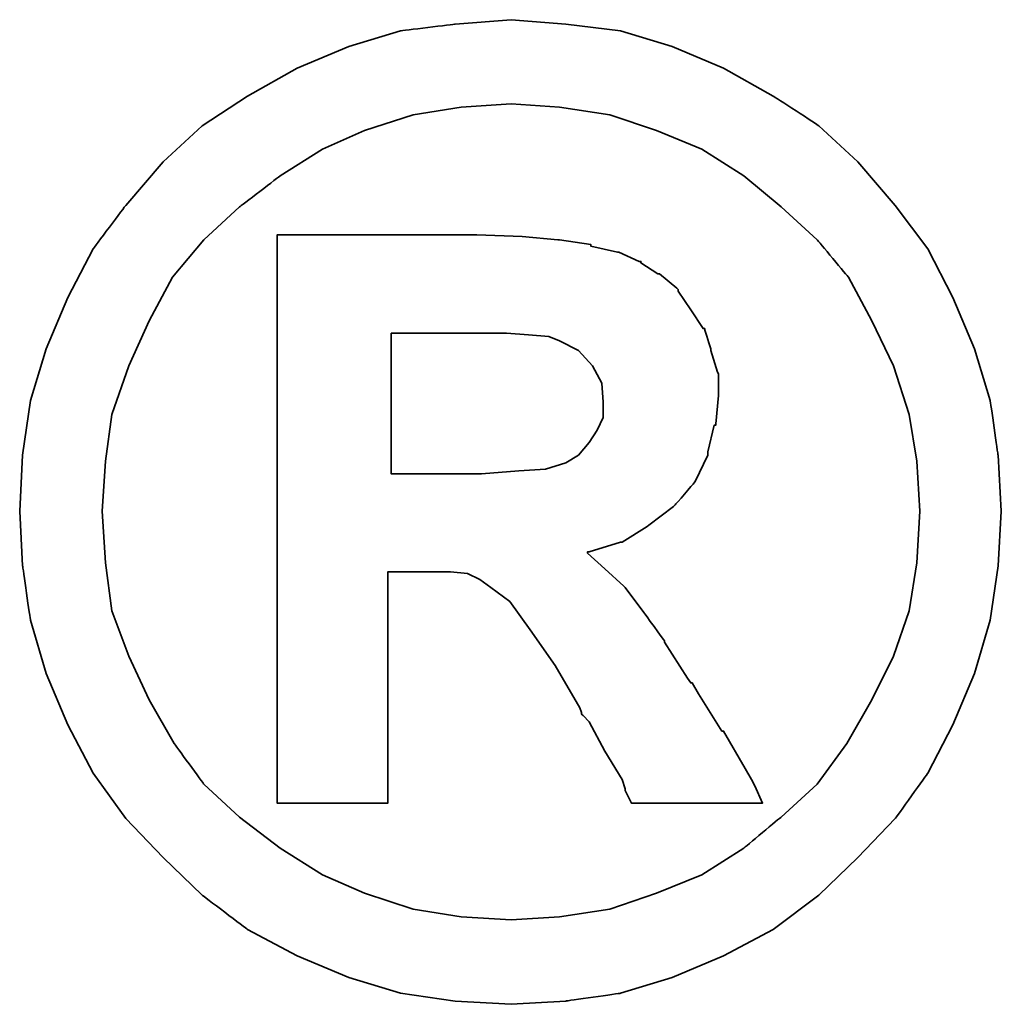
# Model space of a CAD drawing. Header units: millimetres. Extents: x 321 to 573, y 335 to 412.
# Tile 51 of 55: x 526.092 to 526.98, y 360.945 to 361.836. Entities that reach past the tile are written whole.
import ezdxf

# ---------------------------------------------------------------- set-up
doc = ezdxf.new("R2010")
doc.units = ezdxf.units.MM
doc.header["$LTSCALE"] = 0.1
doc.layers.add('DIM', color=4, linetype='CONTINUOUS')
doc.layers.add('layer 1', color=7, linetype='CONTINUOUS')

# ---------------------------------------------------------------- blocks, each defined once
blk = doc.blocks.new('TBI MOTION logo(完整正式版)')
at = {"layer": 'layer 1', "color": 22, "lineweight": 35}
for points, knots in [([(81.20634, 4.98624), (81.20634, 4.98624), (81.18649, 5.32862), (81.18649, 5.32862), (81.18649, 5.32862), (81.18649, 5.32862), (81.13886, 5.66206), (81.13886, 5.66206), (81.13886, 5.66206), (81.13886, 5.66206), (81.04359, 5.97764), (81.04359, 5.97764), (81.04359, 5.97764), (81.04359, 5.97764), (80.91061, 6.29124), (80.91061, 6.29124), (80.91061, 6.29124), (80.91061, 6.29124), (80.75778, 6.58697), (80.75778, 6.58697), (80.75778, 6.58697), (80.75778, 6.58697), (80.5593, 6.85294), (80.5593, 6.85294), (80.5593, 6.85294), (80.5593, 6.85294), (80.33105, 7.1189), (80.33105, 7.1189), (80.33105, 7.1189), (80.33105, 7.1189), (80.09287, 7.33921), (80.09287, 7.33921), (80.09287, 7.33921), (80.09287, 7.33921), (79.815, 7.51982), (79.815, 7.51982), (79.815, 7.51982), (79.815, 7.51982), (79.51133, 7.69051), (79.51133, 7.69051), (79.51133, 7.69051), (79.51133, 7.69051), (79.19773, 7.8235), (79.19773, 7.8235), (79.19773, 7.8235), (79.19773, 7.8235), (78.88215, 7.91877), (78.88215, 7.91877), (78.88215, 7.91877), (78.88215, 7.91877), (78.54871, 7.95846), (78.54871, 7.95846), (78.54871, 7.95846), (78.54871, 7.95846), (78.21526, 7.98625), (78.21526, 7.98625), (78.21526, 7.98625), (78.21526, 7.98625), (77.87388, 7.95846), (77.87388, 7.95846), (77.87388, 7.95846), (77.87388, 7.95846), (77.54044, 7.91877), (77.54044, 7.91877), (77.54044, 7.91877), (77.54044, 7.91877), (77.22485, 7.8235), (77.22485, 7.8235), (77.22485, 7.8235), (77.22485, 7.8235), (76.91027, 7.69051), (76.91027, 7.69051), (76.91027, 7.69051), (76.91027, 7.69051), (76.6056, 7.51982), (76.6056, 7.51982), (76.6056, 7.51982), (76.6056, 7.51982), (76.32972, 7.33921), (76.32972, 7.33921), (76.32972, 7.33921), (76.32972, 7.33921), (76.09154, 7.1189), (76.09154, 7.1189), (76.09154, 7.1189), (76.09154, 7.1189), (75.86329, 6.85294), (75.86329, 6.85294), (75.86329, 6.85294), (75.86329, 6.85294), (75.66382, 6.58697), (75.66382, 6.58697), (75.66382, 6.58697), (75.66382, 6.58697), (75.51099, 6.29124), (75.51099, 6.29124), (75.51099, 6.29124), (75.51099, 6.29124), (75.37702, 5.97764), (75.37702, 5.97764), (75.37702, 5.97764), (75.37702, 5.97764), (75.28175, 5.66206), (75.28175, 5.66206), (75.28175, 5.66206), (75.28175, 5.66206), (75.23411, 5.32862), (75.23411, 5.32862), (75.23411, 5.32862), (75.23411, 5.32862), (75.21625, 4.98624), (75.21625, 4.98624), (75.21625, 4.98624), (75.21625, 4.98624), (75.23411, 4.6528), (75.23411, 4.6528), (75.23411, 4.6528), (75.23411, 4.6528), (75.28175, 4.32035), (75.28175, 4.32035), (75.28175, 4.32035), (75.28175, 4.32035), (75.37702, 3.99583), (75.37702, 3.99583), (75.37702, 3.99583), (75.37702, 3.99583), (75.51099, 3.68224), (75.51099, 3.68224), (75.51099, 3.68224), (75.51099, 3.68224), (75.66382, 3.38749), (75.66382, 3.38749), (75.66382, 3.38749), (75.66382, 3.38749), (75.86329, 3.10963), (75.86329, 3.10963), (75.86329, 3.10963), (75.86329, 3.10963), (76.09154, 2.87145), (76.09154, 2.87145), (76.09154, 2.87145), (76.09154, 2.87145), (76.32972, 2.6432), (76.32972, 2.6432), (76.32972, 2.6432), (76.32972, 2.6432), (76.6056, 2.43381), (76.6056, 2.43381), (76.6056, 2.43381), (76.6056, 2.43381), (76.91027, 2.27205), (76.91027, 2.27205), (76.91027, 2.27205), (76.91027, 2.27205), (77.22485, 2.13906), (77.22485, 2.13906), (77.22485, 2.13906), (77.22485, 2.13906), (77.54044, 2.0438), (77.54044, 2.0438), (77.54044, 2.0438), (77.54044, 2.0438), (77.87388, 1.99616), (77.87388, 1.99616), (77.87388, 1.99616), (77.87388, 1.99616), (78.21526, 1.97631), (78.21526, 1.97631), (78.21526, 1.97631), (78.21526, 1.97631), (78.54871, 1.99616), (78.54871, 1.99616), (78.54871, 1.99616), (78.54871, 1.99616), (78.88215, 2.0438), (78.88215, 2.0438), (78.88215, 2.0438), (78.88215, 2.0438), (79.19773, 2.13906), (79.19773, 2.13906), (79.19773, 2.13906), (79.19773, 2.13906), (79.51133, 2.27205), (79.51133, 2.27205), (79.51133, 2.27205), (79.51133, 2.27205), (79.815, 2.43381), (79.815, 2.43381), (79.815, 2.43381), (79.815, 2.43381), (80.09287, 2.6432), (80.09287, 2.6432), (80.09287, 2.6432), (80.09287, 2.6432), (80.33105, 2.87145), (80.33105, 2.87145), (80.33105, 2.87145), (80.33105, 2.87145), (80.5593, 3.10963), (80.5593, 3.10963), (80.5593, 3.10963), (80.5593, 3.10963), (80.75778, 3.38749), (80.75778, 3.38749), (80.75778, 3.38749), (80.75778, 3.38749), (80.91061, 3.68224), (80.91061, 3.68224), (80.91061, 3.68224), (80.91061, 3.68224), (81.04359, 3.99583), (81.04359, 3.99583), (81.04359, 3.99583), (81.04359, 3.99583), (81.13886, 4.32035), (81.13886, 4.32035), (81.13886, 4.32035), (81.13886, 4.32035), (81.18649, 4.6528), (81.18649, 4.6528), (81.18649, 4.6528), (81.18649, 4.6528), (81.20634, 4.98624), (81.20634, 4.98624)], [0, 0, 0, 0, 0.0178571, 0.0178571, 0.0178571, 0.0178572, 0.0357143, 0.0357143, 0.0357143, 0.0357143, 0.0535714, 0.0535714, 0.0535714, 0.0535714, 0.0714286, 0.0714286, 0.0714286, 0.0714286, 0.0892857, 0.0892857, 0.0892857, 0.0892857, 0.1071429, 0.1071429, 0.1071429, 0.1071429, 0.125, 0.125, 0.125, 0.125, 0.1428571, 0.1428571, 0.1428571, 0.1428572, 0.1607143, 0.1607143, 0.1607143, 0.1607143, 0.1785714, 0.1785714, 0.1785714, 0.1785714, 0.1964286, 0.1964286, 0.1964286, 0.1964286, 0.2142857, 0.2142857, 0.2142857, 0.2142857, 0.2321429, 0.2321429, 0.2321429, 0.2321429, 0.25, 0.25, 0.25, 0.25, 0.2678571, 0.2678571, 0.2678571, 0.2678572, 0.2857143, 0.2857143, 0.2857143, 0.2857143, 0.3035714, 0.3035714, 0.3035714, 0.3035714, 0.3214286, 0.3214286, 0.3214286, 0.3214286, 0.3392857, 0.3392857, 0.3392857, 0.3392857, 0.3571429, 0.3571429, 0.3571429, 0.3571429, 0.375, 0.375, 0.375, 0.375, 0.3928571, 0.3928571, 0.3928571, 0.3928572, 0.4107143, 0.4107143, 0.4107143, 0.4107143, 0.4285714, 0.4285714, 0.4285714, 0.4285714, 0.4464286, 0.4464286, 0.4464286, 0.4464286, 0.4642857, 0.4642857, 0.4642857, 0.4642857, 0.4821429, 0.4821429, 0.4821429, 0.4821429, 0.5, 0.5, 0.5, 0.5, 0.5178571, 0.5178571, 0.5178571, 0.5178572, 0.5357143, 0.5357143, 0.5357143, 0.5357143, 0.5535714, 0.5535714, 0.5535714, 0.5535714, 0.5714286, 0.5714286, 0.5714286, 0.5714286, 0.5892857, 0.5892857, 0.5892857, 0.5892857, 0.6071429, 0.6071429, 0.6071429, 0.6071429, 0.625, 0.625, 0.625, 0.625, 0.6428571, 0.6428571, 0.6428571, 0.6428572, 0.6607143, 0.6607143, 0.6607143, 0.6607143, 0.6785714, 0.6785714, 0.6785714, 0.6785714, 0.6964286, 0.6964286, 0.6964286, 0.6964286, 0.7142857, 0.7142857, 0.7142857, 0.7142857, 0.7321429, 0.7321429, 0.7321429, 0.7321429, 0.75, 0.75, 0.75, 0.75, 0.7678571, 0.7678571, 0.7678571, 0.7678572, 0.7857143, 0.7857143, 0.7857143, 0.7857143, 0.8035714, 0.8035714, 0.8035714, 0.8035714, 0.8214286, 0.8214286, 0.8214286, 0.8214286, 0.8392857, 0.8392857, 0.8392857, 0.8392857, 0.8571429, 0.8571429, 0.8571429, 0.8571429, 0.875, 0.875, 0.875, 0.875, 0.8928571, 0.8928571, 0.8928571, 0.8928572, 0.9107143, 0.9107143, 0.9107143, 0.9107143, 0.9285714, 0.9285714, 0.9285714, 0.9285714, 0.9464286, 0.9464286, 0.9464286, 0.9464286, 0.9642857, 0.9642857, 0.9642857, 0.9642857, 0.9821429, 0.9821429, 0.9821429, 0.9821429, 1, 1, 1, 1]), ([(80.71014, 4.98624), (80.71014, 4.98624), (80.69129, 5.29091), (80.69129, 5.29091), (80.69129, 5.29091), (80.69129, 5.29091), (80.64464, 5.57672), (80.64464, 5.57672), (80.64464, 5.57672), (80.64464, 5.57672), (80.54937, 5.87245), (80.54937, 5.87245), (80.54937, 5.87245), (80.54937, 5.87245), (80.41639, 6.14833), (80.41639, 6.14833), (80.41639, 6.14833), (80.41639, 6.14833), (80.27349, 6.41429), (80.27349, 6.41429), (80.27349, 6.41429), (80.27349, 6.41429), (80.08295, 6.64255), (80.08295, 6.64255), (80.08295, 6.64255), (80.08295, 6.64255), (79.86264, 6.84301), (79.86264, 6.84301), (79.86264, 6.84301), (79.86264, 6.84301), (79.63439, 7.03355), (79.63439, 7.03355), (79.63439, 7.03355), (79.63439, 7.03355), (79.37835, 7.1963), (79.37835, 7.1963), (79.37835, 7.1963), (79.37835, 7.1963), (79.10246, 7.30944), (79.10246, 7.30944), (79.10246, 7.30944), (79.10246, 7.30944), (78.81665, 7.40471), (78.81665, 7.40471), (78.81665, 7.40471), (78.81665, 7.40471), (78.511, 7.45234), (78.511, 7.45234), (78.511, 7.45234), (78.511, 7.45234), (78.21526, 7.47219), (78.21526, 7.47219), (78.21526, 7.47219), (78.21526, 7.47219), (77.9106, 7.45234), (77.9106, 7.45234), (77.9106, 7.45234), (77.9106, 7.45234), (77.61685, 7.40471), (77.61685, 7.40471), (77.61685, 7.40471), (77.61685, 7.40471), (77.32012, 7.30944), (77.32012, 7.30944), (77.32012, 7.30944), (77.32012, 7.30944), (77.06309, 7.1963), (77.06309, 7.1963), (77.06309, 7.1963), (77.06309, 7.1963), (76.80606, 7.03355), (76.80606, 7.03355), (76.80606, 7.03355), (76.80606, 7.03355), (76.55797, 6.84301), (76.55797, 6.84301), (76.55797, 6.84301), (76.55797, 6.84301), (76.34063, 6.64255), (76.34063, 6.64255), (76.34063, 6.64255), (76.34063, 6.64255), (76.1491, 6.41429), (76.1491, 6.41429), (76.1491, 6.41429), (76.1491, 6.41429), (76.0062, 6.14833), (76.0062, 6.14833), (76.0062, 6.14833), (76.0062, 6.14833), (75.88314, 5.87245), (75.88314, 5.87245), (75.88314, 5.87245), (75.88314, 5.87245), (75.77794, 5.57672), (75.77794, 5.57672), (75.77794, 5.57672), (75.77794, 5.57672), (75.73924, 5.29091), (75.73924, 5.29091), (75.73924, 5.29091), (75.73924, 5.29091), (75.72039, 4.98624), (75.72039, 4.98624), (75.72039, 4.98624), (75.72039, 4.98624), (75.73924, 4.67165), (75.73924, 4.67165), (75.73924, 4.67165), (75.73924, 4.67165), (75.77794, 4.37791), (75.77794, 4.37791), (75.77794, 4.37791), (75.77794, 4.37791), (75.88314, 4.10102), (75.88314, 4.10102), (75.88314, 4.10102), (75.88314, 4.10102), (76.0062, 3.83407), (76.0062, 3.83407), (76.0062, 3.83407), (76.0062, 3.83407), (76.15902, 3.56811), (76.15902, 3.56811), (76.15902, 3.56811), (76.15902, 3.56811), (76.34063, 3.32001), (76.34063, 3.32001), (76.34063, 3.32001), (76.34063, 3.32001), (76.55797, 3.11955), (76.55797, 3.11955), (76.55797, 3.11955), (76.55797, 3.11955), (76.80606, 2.92901), (76.80606, 2.92901), (76.80606, 2.92901), (76.80606, 2.92901), (77.06309, 2.76725), (77.06309, 2.76725), (77.06309, 2.76725), (77.06309, 2.76725), (77.32012, 2.65412), (77.32012, 2.65412), (77.32012, 2.65412), (77.32012, 2.65412), (77.61685, 2.55786), (77.61685, 2.55786), (77.61685, 2.55786), (77.61685, 2.55786), (77.9106, 2.51022), (77.9106, 2.51022), (77.9106, 2.51022), (77.9106, 2.51022), (78.21526, 2.49137), (78.21526, 2.49137), (78.21526, 2.49137), (78.21526, 2.49137), (78.511, 2.51022), (78.511, 2.51022), (78.511, 2.51022), (78.511, 2.51022), (78.81665, 2.55786), (78.81665, 2.55786), (78.81665, 2.55786), (78.81665, 2.55786), (79.10246, 2.65412), (79.10246, 2.65412), (79.10246, 2.65412), (79.10246, 2.65412), (79.37835, 2.76725), (79.37835, 2.76725), (79.37835, 2.76725), (79.37835, 2.76725), (79.63439, 2.92901), (79.63439, 2.92901), (79.63439, 2.92901), (79.63439, 2.92901), (79.86264, 3.11955), (79.86264, 3.11955), (79.86264, 3.11955), (79.86264, 3.11955), (80.08295, 3.32001), (80.08295, 3.32001), (80.08295, 3.32001), (80.08295, 3.32001), (80.26356, 3.56811), (80.26356, 3.56811), (80.26356, 3.56811), (80.26356, 3.56811), (80.41639, 3.83407), (80.41639, 3.83407), (80.41639, 3.83407), (80.41639, 3.83407), (80.54937, 4.10102), (80.54937, 4.10102), (80.54937, 4.10102), (80.54937, 4.10102), (80.64464, 4.37791), (80.64464, 4.37791), (80.64464, 4.37791), (80.64464, 4.37791), (80.69129, 4.67165), (80.69129, 4.67165), (80.69129, 4.67165), (80.69129, 4.67165), (80.71014, 4.98624), (80.71014, 4.98624)], [0, 0, 0, 0, 0.0192308, 0.0192308, 0.0192308, 0.0192308, 0.0384615, 0.0384615, 0.0384615, 0.0384615, 0.0576923, 0.0576923, 0.0576923, 0.0576923, 0.0769231, 0.0769231, 0.0769231, 0.0769231, 0.0961538, 0.0961538, 0.0961538, 0.0961539, 0.1153846, 0.1153846, 0.1153846, 0.1153846, 0.1346154, 0.1346154, 0.1346154, 0.1346154, 0.1538462, 0.1538462, 0.1538462, 0.1538462, 0.1730769, 0.1730769, 0.1730769, 0.1730769, 0.1923077, 0.1923077, 0.1923077, 0.1923077, 0.2115385, 0.2115385, 0.2115385, 0.2115385, 0.2307692, 0.2307692, 0.2307692, 0.2307692, 0.25, 0.25, 0.25, 0.25, 0.2692308, 0.2692308, 0.2692308, 0.2692308, 0.2884615, 0.2884615, 0.2884615, 0.2884615, 0.3076923, 0.3076923, 0.3076923, 0.3076923, 0.3269231, 0.3269231, 0.3269231, 0.3269231, 0.3461538, 0.3461538, 0.3461538, 0.3461539, 0.3653846, 0.3653846, 0.3653846, 0.3653846, 0.3846154, 0.3846154, 0.3846154, 0.3846154, 0.4038462, 0.4038462, 0.4038462, 0.4038462, 0.4230769, 0.4230769, 0.4230769, 0.4230769, 0.4423077, 0.4423077, 0.4423077, 0.4423077, 0.4615385, 0.4615385, 0.4615385, 0.4615385, 0.4807692, 0.4807692, 0.4807692, 0.4807692, 0.5, 0.5, 0.5, 0.5, 0.5192308, 0.5192308, 0.5192308, 0.5192308, 0.5384615, 0.5384615, 0.5384615, 0.5384615, 0.5576923, 0.5576923, 0.5576923, 0.5576923, 0.5769231, 0.5769231, 0.5769231, 0.5769231, 0.5961538, 0.5961538, 0.5961538, 0.5961539, 0.6153846, 0.6153846, 0.6153846, 0.6153846, 0.6346154, 0.6346154, 0.6346154, 0.6346154, 0.6538462, 0.6538462, 0.6538462, 0.6538462, 0.6730769, 0.6730769, 0.6730769, 0.6730769, 0.6923077, 0.6923077, 0.6923077, 0.6923077, 0.7115385, 0.7115385, 0.7115385, 0.7115385, 0.7307692, 0.7307692, 0.7307692, 0.7307692, 0.75, 0.75, 0.75, 0.75, 0.7692308, 0.7692308, 0.7692308, 0.7692308, 0.7884615, 0.7884615, 0.7884615, 0.7884615, 0.8076923, 0.8076923, 0.8076923, 0.8076923, 0.8269231, 0.8269231, 0.8269231, 0.8269231, 0.8461538, 0.8461538, 0.8461538, 0.8461539, 0.8653846, 0.8653846, 0.8653846, 0.8653846, 0.8846154, 0.8846154, 0.8846154, 0.8846154, 0.9038462, 0.9038462, 0.9038462, 0.9038462, 0.9230769, 0.9230769, 0.9230769, 0.9230769, 0.9423077, 0.9423077, 0.9423077, 0.9423077, 0.9615385, 0.9615385, 0.9615385, 0.9615385, 0.9807692, 0.9807692, 0.9807692, 0.9807692, 1, 1, 1, 1]), ([(76.78721, 3.2823), (76.78721, 3.2823), (76.78721, 3.32001), (76.78721, 3.32001), (76.78721, 3.32001), (76.78721, 3.32001), (76.78721, 3.42422), (76.78721, 3.42422), (76.78721, 3.42422), (76.78721, 3.42422), (76.78721, 3.59689), (76.78721, 3.59689), (76.78721, 3.59689), (76.78721, 3.59689), (76.78721, 3.80529), (76.78721, 3.80529), (76.78721, 3.80529), (76.78721, 3.80529), (76.78721, 4.0524), (76.78721, 4.0524), (76.78721, 4.0524), (76.78721, 4.0524), (76.78721, 4.32035), (76.78721, 4.32035), (76.78721, 4.32035), (76.78721, 4.32035), (76.78721, 4.92868), (76.78721, 4.92868), (76.78721, 4.92868), (76.78721, 4.92868), (76.78721, 5.53801), (76.78721, 5.53801), (76.78721, 5.53801), (76.78721, 5.53801), (76.78721, 5.82482), (76.78721, 5.82482), (76.78721, 5.82482), (76.78721, 5.82482), (76.78721, 6.07291), (76.78721, 6.07291), (76.78721, 6.07291), (76.78721, 6.07291), (76.78721, 6.30017), (76.78721, 6.30017), (76.78721, 6.30017), (76.78721, 6.30017), (76.78721, 6.45399), (76.78721, 6.45399), (76.78721, 6.45399), (76.78721, 6.45399), (76.78721, 6.5572), (76.78721, 6.5572), (76.78721, 6.5572), (76.78721, 6.5572), (76.78721, 6.59689), (76.78721, 6.59689), (76.78721, 6.59689), (76.78721, 6.59689), (76.78721, 6.67232), (76.78721, 6.67232), (76.78721, 6.67232), (76.78721, 6.67232), (76.8537, 6.67232), (76.8537, 6.67232), (76.8537, 6.67232), (76.8537, 6.67232), (76.87355, 6.67232), (76.87355, 6.67232), (76.87355, 6.67232), (76.87355, 6.67232), (76.91027, 6.67232), (76.91027, 6.67232), (76.91027, 6.67232), (76.91027, 6.67232), (77.04424, 6.67232), (77.04424, 6.67232), (77.04424, 6.67232), (77.04424, 6.67232), (77.22485, 6.67232), (77.22485, 6.67232), (77.22485, 6.67232), (77.22485, 6.67232), (77.43524, 6.67232), (77.43524, 6.67232), (77.43524, 6.67232), (77.43524, 6.67232), (77.65357, 6.67232), (77.65357, 6.67232), (77.65357, 6.67232), (77.65357, 6.67232), (77.82625, 6.67232), (77.82625, 6.67232), (77.82625, 6.67232), (77.82625, 6.67232), (77.94037, 6.67232), (77.94037, 6.67232), (77.94037, 6.67232), (77.94037, 6.67232), (77.97709, 6.67232), (77.97709, 6.67232), (77.97709, 6.67232), (77.97709, 6.67232), (77.99694, 6.67232), (77.99694, 6.67232), (77.99694, 6.67232), (77.99694, 6.67232), (78.00686, 6.67232), (78.00686, 6.67232), (78.00686, 6.67232), (78.00686, 6.67232), (78.28275, 6.6624), (78.28275, 6.6624), (78.28275, 6.6624), (78.28275, 6.6624), (78.50107, 6.64255), (78.50107, 6.64255), (78.50107, 6.64255), (78.50107, 6.64255), (78.511, 6.64255), (78.511, 6.64255), (78.511, 6.64255), (78.511, 6.64255), (78.70154, 6.61476), (78.70154, 6.61476), (78.70154, 6.61476), (78.70154, 6.61476), (78.70154, 6.60483), (78.70154, 6.60483), (78.70154, 6.60483), (78.70154, 6.60483), (78.86429, 6.56713), (78.86429, 6.56713), (78.86429, 6.56713), (78.86429, 6.56713), (78.87223, 6.56713), (78.87223, 6.56713), (78.87223, 6.56713), (78.87223, 6.56713), (78.99727, 6.51056), (78.99727, 6.51056), (78.99727, 6.51056), (78.99727, 6.51056), (79.00719, 6.51056), (79.00719, 6.51056), (79.00719, 6.51056), (79.00719, 6.51056), (79.00719, 6.50162), (79.00719, 6.50162), (79.00719, 6.50162), (79.00719, 6.50162), (79.1104, 6.43415), (79.1104, 6.43415), (79.1104, 6.43415), (79.1104, 6.43415), (79.12132, 6.43415), (79.12132, 6.43415), (79.12132, 6.43415), (79.12132, 6.43415), (79.22552, 6.34781), (79.22552, 6.34781), (79.22552, 6.34781), (79.22552, 6.34781), (79.23544, 6.33888), (79.23544, 6.33888), (79.23544, 6.33888), (79.23544, 6.33888), (79.23544, 6.32895), (79.23544, 6.32895), (79.23544, 6.32895), (79.23544, 6.32895), (79.31087, 6.21483), (79.31087, 6.21483), (79.31087, 6.21483), (79.31087, 6.21483), (79.38629, 6.1007), (79.38629, 6.1007), (79.38629, 6.1007), (79.38629, 6.1007), (79.3972, 6.1007), (79.3972, 6.1007), (79.3972, 6.1007), (79.3972, 6.1007), (79.3972, 6.09078), (79.3972, 6.09078), (79.3972, 6.09078), (79.3972, 6.09078), (79.43392, 5.97764), (79.43392, 5.97764), (79.43392, 5.97764), (79.43392, 5.97764), (79.43392, 5.96772), (79.43392, 5.96772), (79.43392, 5.96772), (79.43392, 5.96772), (79.47362, 5.83474), (79.47362, 5.83474), (79.47362, 5.83474), (79.47362, 5.83474), (79.48156, 5.82482), (79.48156, 5.82482), (79.48156, 5.82482), (79.48156, 5.82482), (79.48156, 5.69977), (79.48156, 5.69977), (79.48156, 5.69977), (79.48156, 5.69977), (79.48156, 5.69183), (79.48156, 5.69183), (79.48156, 5.69183), (79.48156, 5.69183), (79.4637, 5.51915), (79.4637, 5.51915), (79.4637, 5.51915), (79.4637, 5.51915), (79.4637, 5.51122), (79.4637, 5.51122), (79.4637, 5.51122), (79.4637, 5.51122), (79.45377, 5.51122), (79.45377, 5.51122), (79.45377, 5.51122), (79.45377, 5.51122), (79.41507, 5.34847), (79.41507, 5.34847), (79.41507, 5.34847), (79.41507, 5.34847), (79.41507, 5.33854), (79.41507, 5.33854), (79.41507, 5.33854), (79.41507, 5.33854), (79.41507, 5.32862), (79.41507, 5.32862), (79.41507, 5.32862), (79.41507, 5.32862), (79.33865, 5.16785), (79.33865, 5.16785), (79.33865, 5.16785), (79.33865, 5.16785), (79.33071, 5.15693), (79.33071, 5.15693), (79.33071, 5.15693), (79.33071, 5.15693), (79.2156, 5.02495), (79.2156, 5.02495), (79.2156, 5.02495), (79.2156, 5.02495), (79.20567, 5.01502), (79.20567, 5.01502), (79.20567, 5.01502), (79.20567, 5.01502), (79.05483, 4.89991), (79.05483, 4.89991), (79.05483, 4.89991), (79.05483, 4.89991), (79.04491, 4.89197), (79.04491, 4.89197), (79.04491, 4.89197), (79.04491, 4.89197), (78.89208, 4.7967), (78.89208, 4.7967), (78.89208, 4.7967), (78.89208, 4.7967), (78.88215, 4.7967), (78.88215, 4.7967), (78.88215, 4.7967), (78.88215, 4.7967), (78.69161, 4.73913), (78.69161, 4.73913), (78.69161, 4.73913), (78.69161, 4.73913), (78.68169, 4.73913), (78.68169, 4.73913), (78.68169, 4.73913), (78.68169, 4.73913), (78.68169, 4.72921), (78.68169, 4.72921), (78.68169, 4.72921), (78.68169, 4.72921), (78.78688, 4.63394), (78.78688, 4.63394), (78.78688, 4.63394), (78.78688, 4.63394), (78.902, 4.52875), (78.902, 4.52875), (78.902, 4.52875), (78.902, 4.52875), (78.91093, 4.52081), (78.91093, 4.52081), (78.91093, 4.52081), (78.91093, 4.52081), (79.02506, 4.36798), (79.02506, 4.36798), (79.02506, 4.36798), (79.02506, 4.36798), (79.1501, 4.1953), (79.1501, 4.1953), (79.1501, 4.1953), (79.1501, 4.1953), (79.1501, 4.18736), (79.1501, 4.18736), (79.1501, 4.18736), (79.1501, 4.18736), (79.29201, 3.96705), (79.29201, 3.96705), (79.29201, 3.96705), (79.29201, 3.96705), (79.31087, 3.93828), (79.31087, 3.93828), (79.31087, 3.93828), (79.31087, 3.93828), (79.32079, 3.93828), (79.32079, 3.93828), (79.32079, 3.93828), (79.32079, 3.93828), (79.3585, 3.87178), (79.3585, 3.87178), (79.3585, 3.87178), (79.3585, 3.87178), (79.50141, 3.64353), (79.50141, 3.64353), (79.50141, 3.64353), (79.50141, 3.64353), (79.51133, 3.64353), (79.51133, 3.64353), (79.51133, 3.64353), (79.51133, 3.64353), (79.64431, 3.41528), (79.64431, 3.41528), (79.64431, 3.41528), (79.64431, 3.41528), (79.68202, 3.3478), (79.68202, 3.3478), (79.68202, 3.3478), (79.68202, 3.3478), (79.70187, 3.31009), (79.70187, 3.31009), (79.70187, 3.31009), (79.70187, 3.31009), (79.7495, 3.2049), (79.7495, 3.2049), (79.7495, 3.2049), (79.7495, 3.2049), (79.64431, 3.2049), (79.64431, 3.2049), (79.64431, 3.2049), (79.64431, 3.2049), (79.62546, 3.2049), (79.62546, 3.2049), (79.62546, 3.2049), (79.62546, 3.2049), (79.53912, 3.2049), (79.53912, 3.2049), (79.53912, 3.2049), (79.53912, 3.2049), (79.31087, 3.2049), (79.31087, 3.2049), (79.31087, 3.2049), (79.31087, 3.2049), (79.08262, 3.2049), (79.08262, 3.2049), (79.08262, 3.2049), (79.08262, 3.2049), (79.00719, 3.2049), (79.00719, 3.2049), (79.00719, 3.2049), (79.00719, 3.2049), (78.98735, 3.2049), (78.98735, 3.2049), (78.98735, 3.2049), (78.98735, 3.2049), (78.94964, 3.2049), (78.94964, 3.2049), (78.94964, 3.2049), (78.94964, 3.2049), (78.92979, 3.24459), (78.92979, 3.24459), (78.92979, 3.24459), (78.92979, 3.24459), (78.91093, 3.2823), (78.91093, 3.2823), (78.91093, 3.2823), (78.91093, 3.2823), (78.91093, 3.29223), (78.91093, 3.29223), (78.91093, 3.29223), (78.91093, 3.29223), (78.89208, 3.3478), (78.89208, 3.3478), (78.89208, 3.3478), (78.89208, 3.3478), (78.78688, 3.52048), (78.78688, 3.52048), (78.78688, 3.52048), (78.78688, 3.52048), (78.69161, 3.7001), (78.69161, 3.7001), (78.69161, 3.7001), (78.69161, 3.7001), (78.6539, 3.7388), (78.6539, 3.7388), (78.6539, 3.7388), (78.6539, 3.7388), (78.64398, 3.74873), (78.64398, 3.74873), (78.64398, 3.74873), (78.64398, 3.74873), (78.64398, 3.75766), (78.64398, 3.75766), (78.64398, 3.75766), (78.64398, 3.75766), (78.63405, 3.78644), (78.63405, 3.78644), (78.63405, 3.78644), (78.63405, 3.78644), (78.48321, 4.04347), (78.48321, 4.04347), (78.48321, 4.04347), (78.48321, 4.04347), (78.33038, 4.2618), (78.33038, 4.2618), (78.33038, 4.2618), (78.33038, 4.2618), (78.20732, 4.43447), (78.20732, 4.43447), (78.20732, 4.43447), (78.20732, 4.43447), (78.09221, 4.52081), (78.09221, 4.52081), (78.09221, 4.52081), (78.09221, 4.52081), (78.02472, 4.56845), (78.02472, 4.56845), (78.02472, 4.56845), (78.02472, 4.56845), (77.9493, 4.60616), (77.9493, 4.60616), (77.9493, 4.60616), (77.9493, 4.60616), (77.8451, 4.61608), (77.8451, 4.61608), (77.8451, 4.61608), (77.8451, 4.61608), (77.71113, 4.61608), (77.71113, 4.61608), (77.71113, 4.61608), (77.71113, 4.61608), (77.69128, 4.61608), (77.69128, 4.61608), (77.69128, 4.61608), (77.69128, 4.61608), (77.67342, 4.61608), (77.67342, 4.61608), (77.67342, 4.61608), (77.67342, 4.61608), (77.5583, 4.61608), (77.5583, 4.61608), (77.5583, 4.61608), (77.5583, 4.61608), (77.46303, 4.61608), (77.46303, 4.61608), (77.46303, 4.61608), (77.46303, 4.61608), (77.46303, 4.54761), (77.46303, 4.54761), (77.46303, 4.54761), (77.46303, 4.54761), (77.46303, 4.47318), (77.46303, 4.47318), (77.46303, 4.47318), (77.46303, 4.47318), (77.46303, 4.24294), (77.46303, 4.24294), (77.46303, 4.24294), (77.46303, 4.24294), (77.46303, 3.99583), (77.46303, 3.99583), (77.46303, 3.99583), (77.46303, 3.99583), (77.46303, 3.72888), (77.46303, 3.72888), (77.46303, 3.72888), (77.46303, 3.72888), (77.46303, 3.51055), (77.46303, 3.51055), (77.46303, 3.51055), (77.46303, 3.51055), (77.46303, 3.42422), (77.46303, 3.42422), (77.46303, 3.42422), (77.46303, 3.42422), (77.46303, 3.35773), (77.46303, 3.35773), (77.46303, 3.35773), (77.46303, 3.35773), (77.46303, 3.30017), (77.46303, 3.30017), (77.46303, 3.30017), (77.46303, 3.30017), (77.46303, 3.2823), (77.46303, 3.2823), (77.46303, 3.2823), (77.46303, 3.2823), (77.46303, 3.2049), (77.46303, 3.2049), (77.46303, 3.2049), (77.46303, 3.2049), (77.39753, 3.2049), (77.39753, 3.2049), (77.39753, 3.2049), (77.39753, 3.2049), (77.37768, 3.2049), (77.37768, 3.2049), (77.37768, 3.2049), (77.37768, 3.2049), (77.32012, 3.2049), (77.32012, 3.2049), (77.32012, 3.2049), (77.32012, 3.2049), (77.12165, 3.2049), (77.12165, 3.2049), (77.12165, 3.2049), (77.12165, 3.2049), (76.94897, 3.2049), (76.94897, 3.2049), (76.94897, 3.2049), (76.94897, 3.2049), (76.8924, 3.2049), (76.8924, 3.2049), (76.8924, 3.2049), (76.8924, 3.2049), (76.8537, 3.2049), (76.8537, 3.2049), (76.8537, 3.2049), (76.8537, 3.2049), (76.78721, 3.2049), (76.78721, 3.2049), (76.78721, 3.2049), (76.78721, 3.2049), (76.78721, 3.2823), (76.78721, 3.2823)], [0, 0, 0, 0, 0.0074074, 0.0074074, 0.0074074, 0.0074074, 0.0148148, 0.0148148, 0.0148148, 0.0148148, 0.0222222, 0.0222222, 0.0222222, 0.0222222, 0.0296296, 0.0296296, 0.0296296, 0.0296296, 0.037037, 0.037037, 0.037037, 0.037037, 0.0444444, 0.0444444, 0.0444444, 0.0444445, 0.0518519, 0.0518519, 0.0518519, 0.0518519, 0.0592593, 0.0592593, 0.0592593, 0.0592593, 0.0666667, 0.0666667, 0.0666667, 0.0666667, 0.0740741, 0.0740741, 0.0740741, 0.0740741, 0.0814815, 0.0814815, 0.0814815, 0.0814815, 0.0888889, 0.0888889, 0.0888889, 0.0888889, 0.0962963, 0.0962963, 0.0962963, 0.0962963, 0.1037037, 0.1037037, 0.1037037, 0.1037037, 0.1111111, 0.1111111, 0.1111111, 0.1111111, 0.1185185, 0.1185185, 0.1185185, 0.1185185, 0.1259259, 0.1259259, 0.1259259, 0.1259259, 0.1333333, 0.1333333, 0.1333333, 0.1333333, 0.1407407, 0.1407407, 0.1407407, 0.1407408, 0.1481481, 0.1481481, 0.1481481, 0.1481482, 0.1555556, 0.1555556, 0.1555556, 0.1555556, 0.162963, 0.162963, 0.162963, 0.162963, 0.1703704, 0.1703704, 0.1703704, 0.1703704, 0.1777778, 0.1777778, 0.1777778, 0.1777778, 0.1851852, 0.1851852, 0.1851852, 0.1851852, 0.1925926, 0.1925926, 0.1925926, 0.1925926, 0.2, 0.2, 0.2, 0.2, 0.2074074, 0.2074074, 0.2074074, 0.2074074, 0.2148148, 0.2148148, 0.2148148, 0.2148148, 0.2222222, 0.2222222, 0.2222222, 0.2222222, 0.2296296, 0.2296296, 0.2296296, 0.2296296, 0.237037, 0.237037, 0.237037, 0.237037, 0.2444444, 0.2444444, 0.2444444, 0.2444445, 0.2518519, 0.2518519, 0.2518519, 0.2518519, 0.2592593, 0.2592593, 0.2592593, 0.2592593, 0.2666667, 0.2666667, 0.2666667, 0.2666667, 0.2740741, 0.2740741, 0.2740741, 0.2740741, 0.2814815, 0.2814815, 0.2814815, 0.2814815, 0.2888889, 0.2888889, 0.2888889, 0.2888889, 0.2962963, 0.2962963, 0.2962963, 0.2962963, 0.3037037, 0.3037037, 0.3037037, 0.3037037, 0.3111111, 0.3111111, 0.3111111, 0.3111111, 0.3185185, 0.3185185, 0.3185185, 0.3185185, 0.3259259, 0.3259259, 0.3259259, 0.3259259, 0.3333333, 0.3333333, 0.3333333, 0.3333333, 0.3407407, 0.3407407, 0.3407407, 0.3407408, 0.3481481, 0.3481481, 0.3481481, 0.3481482, 0.3555556, 0.3555556, 0.3555556, 0.3555556, 0.362963, 0.362963, 0.362963, 0.362963, 0.3703704, 0.3703704, 0.3703704, 0.3703704, 0.3777778, 0.3777778, 0.3777778, 0.3777778, 0.3851852, 0.3851852, 0.3851852, 0.3851852, 0.3925926, 0.3925926, 0.3925926, 0.3925926, 0.4, 0.4, 0.4, 0.4, 0.4074074, 0.4074074, 0.4074074, 0.4074074, 0.4148148, 0.4148148, 0.4148148, 0.4148148, 0.4222222, 0.4222222, 0.4222222, 0.4222222, 0.4296296, 0.4296296, 0.4296296, 0.4296296, 0.437037, 0.437037, 0.437037, 0.437037, 0.4444444, 0.4444444, 0.4444444, 0.4444445, 0.4518519, 0.4518519, 0.4518519, 0.4518519, 0.4592593, 0.4592593, 0.4592593, 0.4592593, 0.4666667, 0.4666667, 0.4666667, 0.4666667, 0.4740741, 0.4740741, 0.4740741, 0.4740741, 0.4814815, 0.4814815, 0.4814815, 0.4814815, 0.4888889, 0.4888889, 0.4888889, 0.4888889, 0.4962963, 0.4962963, 0.4962963, 0.4962963, 0.5037037, 0.5037037, 0.5037037, 0.5037037, 0.5111111, 0.5111111, 0.5111111, 0.5111111, 0.5185185, 0.5185185, 0.5185185, 0.5185185, 0.5259259, 0.5259259, 0.5259259, 0.5259259, 0.5333333, 0.5333333, 0.5333333, 0.5333333, 0.5407407, 0.5407407, 0.5407407, 0.5407408, 0.5481481, 0.5481481, 0.5481481, 0.5481482, 0.5555556, 0.5555556, 0.5555556, 0.5555556, 0.562963, 0.562963, 0.562963, 0.562963, 0.5703704, 0.5703704, 0.5703704, 0.5703704, 0.5777778, 0.5777778, 0.5777778, 0.5777778, 0.5851852, 0.5851852, 0.5851852, 0.5851852, 0.5925926, 0.5925926, 0.5925926, 0.5925926, 0.6, 0.6, 0.6, 0.6, 0.6074074, 0.6074074, 0.6074074, 0.6074074, 0.6148148, 0.6148148, 0.6148148, 0.6148148, 0.6222222, 0.6222222, 0.6222222, 0.6222222, 0.6296296, 0.6296296, 0.6296296, 0.6296296, 0.637037, 0.637037, 0.637037, 0.637037, 0.6444444, 0.6444444, 0.6444444, 0.6444445, 0.6518519, 0.6518519, 0.6518519, 0.6518519, 0.6592593, 0.6592593, 0.6592593, 0.6592593, 0.6666667, 0.6666667, 0.6666667, 0.6666667, 0.6740741, 0.6740741, 0.6740741, 0.6740741, 0.6814815, 0.6814815, 0.6814815, 0.6814815, 0.6888889, 0.6888889, 0.6888889, 0.6888889, 0.6962963, 0.6962963, 0.6962963, 0.6962963, 0.7037037, 0.7037037, 0.7037037, 0.7037037, 0.7111111, 0.7111111, 0.7111111, 0.7111111, 0.7185185, 0.7185185, 0.7185185, 0.7185185, 0.7259259, 0.7259259, 0.7259259, 0.7259259, 0.7333333, 0.7333333, 0.7333333, 0.7333333, 0.7407407, 0.7407407, 0.7407407, 0.7407408, 0.7481481, 0.7481481, 0.7481481, 0.7481482, 0.7555556, 0.7555556, 0.7555556, 0.7555556, 0.762963, 0.762963, 0.762963, 0.762963, 0.7703704, 0.7703704, 0.7703704, 0.7703704, 0.7777778, 0.7777778, 0.7777778, 0.7777778, 0.7851852, 0.7851852, 0.7851852, 0.7851852, 0.7925926, 0.7925926, 0.7925926, 0.7925926, 0.8, 0.8, 0.8, 0.8, 0.8074074, 0.8074074, 0.8074074, 0.8074074, 0.8148148, 0.8148148, 0.8148148, 0.8148148, 0.8222222, 0.8222222, 0.8222222, 0.8222222, 0.8296296, 0.8296296, 0.8296296, 0.8296296, 0.837037, 0.837037, 0.837037, 0.837037, 0.8444444, 0.8444444, 0.8444444, 0.8444445, 0.8518519, 0.8518519, 0.8518519, 0.8518519, 0.8592593, 0.8592593, 0.8592593, 0.8592593, 0.8666667, 0.8666667, 0.8666667, 0.8666667, 0.8740741, 0.8740741, 0.8740741, 0.8740741, 0.8814815, 0.8814815, 0.8814815, 0.8814815, 0.8888889, 0.8888889, 0.8888889, 0.8888889, 0.8962963, 0.8962963, 0.8962963, 0.8962963, 0.9037037, 0.9037037, 0.9037037, 0.9037037, 0.9111111, 0.9111111, 0.9111111, 0.9111111, 0.9185185, 0.9185185, 0.9185185, 0.9185185, 0.9259259, 0.9259259, 0.9259259, 0.9259259, 0.9333333, 0.9333333, 0.9333333, 0.9333333, 0.9407407, 0.9407407, 0.9407407, 0.9407408, 0.9481481, 0.9481481, 0.9481481, 0.9481482, 0.9555556, 0.9555556, 0.9555556, 0.9555556, 0.962963, 0.962963, 0.962963, 0.962963, 0.9703704, 0.9703704, 0.9703704, 0.9703704, 0.9777778, 0.9777778, 0.9777778, 0.9777778, 0.9851852, 0.9851852, 0.9851852, 0.9851852, 0.9925926, 0.9925926, 0.9925926, 0.9925926, 1, 1, 1, 1]), ([(77.48288, 6.07291), (77.48288, 6.07291), (77.48288, 5.99551), (77.48288, 5.99551), (77.48288, 5.99551), (77.48288, 5.99551), (77.48288, 5.82482), (77.48288, 5.82482), (77.48288, 5.82482), (77.48288, 5.82482), (77.48288, 5.63328), (77.48288, 5.63328), (77.48288, 5.63328), (77.48288, 5.63328), (77.48288, 5.46358), (77.48288, 5.46358), (77.48288, 5.46358), (77.48288, 5.46358), (77.48288, 5.29091), (77.48288, 5.29091), (77.48288, 5.29091), (77.48288, 5.29091), (77.48288, 5.21449), (77.48288, 5.21449), (77.48288, 5.21449), (77.48288, 5.21449), (77.50074, 5.21449), (77.50074, 5.21449), (77.50074, 5.21449), (77.50074, 5.21449), (77.71113, 5.21449), (77.71113, 5.21449), (77.71113, 5.21449), (77.71113, 5.21449), (77.94037, 5.21449), (77.94037, 5.21449), (77.94037, 5.21449), (77.94037, 5.21449), (78.01579, 5.21449), (78.01579, 5.21449), (78.01579, 5.21449), (78.01579, 5.21449), (78.03465, 5.21449), (78.03465, 5.21449), (78.03465, 5.21449), (78.03465, 5.21449), (78.2629, 5.23335), (78.2629, 5.23335), (78.2629, 5.23335), (78.2629, 5.23335), (78.42565, 5.24327), (78.42565, 5.24327), (78.42565, 5.24327), (78.42565, 5.24327), (78.54871, 5.28098), (78.54871, 5.28098), (78.54871, 5.28098), (78.54871, 5.28098), (78.62611, 5.32862), (78.62611, 5.32862), (78.62611, 5.32862), (78.62611, 5.32862), (78.69161, 5.40503), (78.69161, 5.40503), (78.69161, 5.40503), (78.69161, 5.40503), (78.73925, 5.48145), (78.73925, 5.48145), (78.73925, 5.48145), (78.73925, 5.48145), (78.77696, 5.55885), (78.77696, 5.55885), (78.77696, 5.55885), (78.77696, 5.55885), (78.77696, 5.65214), (78.77696, 5.65214), (78.77696, 5.65214), (78.77696, 5.65214), (78.76902, 5.76726), (78.76902, 5.76726), (78.76902, 5.76726), (78.76902, 5.76726), (78.71146, 5.87245), (78.71146, 5.87245), (78.71146, 5.87245), (78.71146, 5.87245), (78.62611, 5.96772), (78.62611, 5.96772), (78.62611, 5.96772), (78.62611, 5.96772), (78.511, 6.02528), (78.511, 6.02528), (78.511, 6.02528), (78.511, 6.02528), (78.44451, 6.05306), (78.44451, 6.05306), (78.44451, 6.05306), (78.44451, 6.05306), (78.32046, 6.06299), (78.32046, 6.06299), (78.32046, 6.06299), (78.32046, 6.06299), (78.18748, 6.07291), (78.18748, 6.07291), (78.18748, 6.07291), (78.18748, 6.07291), (77.99694, 6.07291), (77.99694, 6.07291), (77.99694, 6.07291), (77.99694, 6.07291), (77.97709, 6.07291), (77.97709, 6.07291), (77.97709, 6.07291), (77.97709, 6.07291), (77.90167, 6.07291), (77.90167, 6.07291), (77.90167, 6.07291), (77.90167, 6.07291), (77.69128, 6.07291), (77.69128, 6.07291), (77.69128, 6.07291), (77.69128, 6.07291), (77.50074, 6.07291), (77.50074, 6.07291), (77.50074, 6.07291), (77.50074, 6.07291), (77.48288, 6.07291), (77.48288, 6.07291)], [0, 0, 0, 0, 0.03125, 0.03125, 0.03125, 0.03125, 0.0625, 0.0625, 0.0625, 0.0625, 0.09375, 0.09375, 0.09375, 0.09375, 0.125, 0.125, 0.125, 0.125, 0.15625, 0.15625, 0.15625, 0.15625, 0.1875, 0.1875, 0.1875, 0.1875, 0.21875, 0.21875, 0.21875, 0.21875, 0.25, 0.25, 0.25, 0.25, 0.28125, 0.28125, 0.28125, 0.28125, 0.3125, 0.3125, 0.3125, 0.3125, 0.34375, 0.34375, 0.34375, 0.34375, 0.375, 0.375, 0.375, 0.375, 0.40625, 0.40625, 0.40625, 0.40625, 0.4375, 0.4375, 0.4375, 0.4375, 0.46875, 0.46875, 0.46875, 0.46875, 0.5, 0.5, 0.5, 0.5, 0.53125, 0.53125, 0.53125, 0.53125, 0.5625, 0.5625, 0.5625, 0.5625, 0.59375, 0.59375, 0.59375, 0.59375, 0.625, 0.625, 0.625, 0.625, 0.65625, 0.65625, 0.65625, 0.65625, 0.6875, 0.6875, 0.6875, 0.6875, 0.71875, 0.71875, 0.71875, 0.71875, 0.75, 0.75, 0.75, 0.75, 0.78125, 0.78125, 0.78125, 0.78125, 0.8125, 0.8125, 0.8125, 0.8125, 0.84375, 0.84375, 0.84375, 0.84375, 0.875, 0.875, 0.875, 0.875, 0.90625, 0.90625, 0.90625, 0.90625, 0.9375, 0.9375, 0.9375, 0.9375, 0.96875, 0.96875, 0.96875, 0.96875, 1, 1, 1, 1])]:
    blk.add_open_spline(points, degree=3, knots=knots, dxfattribs=at)

msp = doc.modelspace()

# ---------------------------------------------------------------- block references
at = {"layer": 'DIM', "color": 0, "xscale": 0.148203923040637, "yscale": 0.148203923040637, "zscale": 0.148203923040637}
msp.add_blockref('TBI MOTION logo(完整正式版)', (514.94509, 360.65242), dxfattribs=at)

doc.saveas('drawing.dxf')
